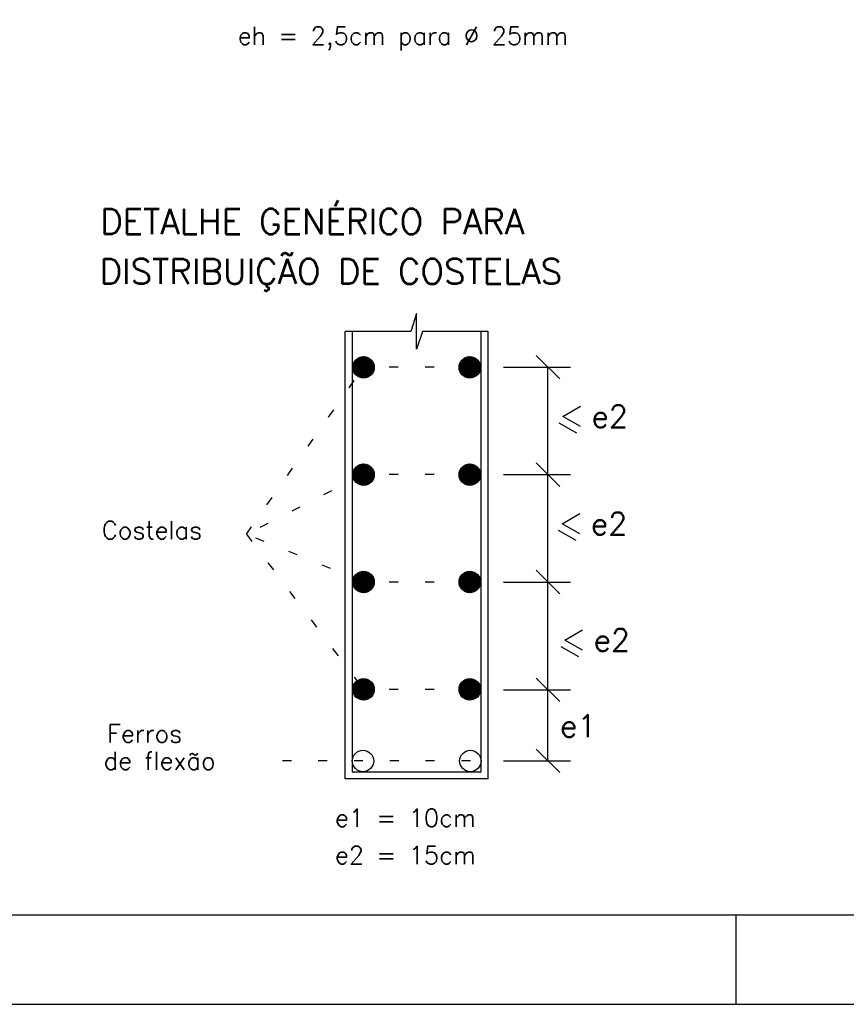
# Model space of a CAD drawing. Extents: x 0 to 116, y 0 to 59.
# Tile 8 of 20: x 89.49 to 98.73, y 0 to 11. Entities that reach past the tile are written whole.
import ezdxf

# ---------------------------------------------------------------- set-up
doc = ezdxf.new("R2010")
doc.units = 0
doc.linetypes.add('ESTILO_TQS_0002', pattern=[0.4, 0.1, -0.3])
for name, color, linetype in [('1', 7, 'CONTINUOUS'), ('12', 12, 'CONTINUOUS'), ('2', 2, 'CONTINUOUS'), ('3', 3, 'CONTINUOUS'), ('4', 4, 'CONTINUOUS')]:
    doc.layers.add(name, color=color, linetype=linetype)
doc.styles.get("Standard").update_dxf_attribs({"font": 'ROMANS.SHX'})

msp = doc.modelspace()

# ---------------------------------------------------------------- linework, layer by layer
at = {"layer": '1', "linetype": 'CONTINUOUS'}
for p, q in [((93.1319, 2.519457), (93.1319, 7.519457)), ((94.7319, 2.519457), (94.7319, 7.519457)), ((94.7319, 2.519457), (93.1319, 2.519457)), ((97.5, 1), (97.5, 0)), ((97.5, 1), (97.5, 0)), ((97.5, 1), (97.5, 0)), ((0, 0), (116, 0))]:
    msp.add_line(p, q, dxfattribs=at)
at = {"layer": '1', "linetype": 'ESTILO_TQS_0002'}
for p, q in [((92.028991, 5.252663), (93.337833, 7.118665)), ((94.525966, 7.118665), (93.337833, 7.118665)), ((93.337833, 5.918665), (92.028991, 5.252663)), ((94.525966, 5.918665), (93.337833, 5.918665)), ((92.028991, 5.252663), (93.337833, 3.518665)), ((93.337833, 4.718665), (92.028991, 5.252663)), ((94.525966, 4.718665), (93.337833, 4.718665)), ((94.525966, 3.518665), (93.337833, 3.518665)), ((94.532064, 2.719293), (92.308269, 2.719293))]:
    msp.add_line(p, q, dxfattribs=at)
at = {"layer": '1', "linetype": 'CONTINUOUS'}
msp.add_lwpolyline([(94.7319, 7.519457), (93.998566, 7.519457), (93.9319, 7.319457), (93.9319, 7.719457), (93.865233, 7.519457), (93.1319, 7.519457)], dxfattribs=at)
at = {"layer": '12', "linetype": 'CONTINUOUS'}
msp.add_lwpolyline([(2.5, 1), (115, 1), (115, 58.400002), (2.5, 58.400002), (2.5, 1)], dxfattribs=at)
at = {"layer": '2', "linetype": 'CONTINUOUS'}
for p, q in [((95.530991, 6.98785), (95.269361, 7.24948)), ((94.901004, 7.118665), (95.650176, 7.118665)), ((95.400176, 2.719293), (95.400176, 7.118665)), ((95.566175, 6.569598), (95.761931, 6.682618)), ((95.721443, 6.381089), (95.525172, 6.494407)), ((95.762446, 6.45628), (95.566175, 6.569598)), ((95.530991, 5.78785), (95.269361, 6.04948)), ((94.901004, 5.918665), (95.650176, 5.918665)), ((95.559026, 5.369906), (95.754783, 5.482926)), ((95.714295, 5.181397), (95.518023, 5.294715)), ((95.755298, 5.256588), (95.559026, 5.369906)), ((95.530991, 4.58785), (95.269361, 4.84948)), ((94.901004, 4.718665), (95.650176, 4.718665)), ((95.589653, 4.069836), (95.785409, 4.182856)), ((95.744921, 3.881328), (95.54865, 3.994645)), ((95.785924, 3.956519), (95.589653, 4.069836)), ((95.530991, 3.382361), (95.269361, 3.64399)), ((94.519659, 3.513175), (94.519659, 3.513175)), ((94.901004, 3.513175), (95.650176, 3.513175)), ((95.530991, 2.588479), (95.269361, 2.850108)), ((94.532064, 2.719293), (94.532064, 2.719293)), ((94.901004, 2.719293), (95.650176, 2.719293))]:
    msp.add_line(p, q, dxfattribs=at)
at = {"layer": '3', "linetype": 'CONTINUOUS'}
for p, q in [((93.218181, 7.123901), (93.332613, 7.238328)), ((93.21825, 7.111546), (93.344765, 7.238055)), ((93.21949, 7.100361), (93.356748, 7.237613)), ((93.219802, 7.137946), (93.3184, 7.23654)), ((93.221592, 7.090037), (93.366282, 7.234721)), ((93.223436, 7.154005), (93.302292, 7.232857)), ((93.224344, 7.080363), (93.376555, 7.232568)), ((93.22777, 7.071363), (93.38534, 7.228927)), ((93.231693, 7.06286), (93.393323, 7.224484)), ((93.233247, 7.176241), (93.280626, 7.223616)), ((93.236595, 7.055336), (93.401186, 7.219921)), ((93.241399, 7.047713), (93.40872, 7.215028)), ((93.247612, 7.0415), (93.415819, 7.209702)), ((93.253825, 7.035287), (93.422032, 7.203489)), ((93.253826, 7.035286), (93.42203, 7.203491)), ((93.260039, 7.029073), (93.428243, 7.197278)), ((93.266252, 7.02286), (93.43357, 7.190178)), ((93.273874, 7.018057), (93.438462, 7.182645)), ((93.281398, 7.013155), (93.443025, 7.174782)), ((93.289901, 7.009231), (93.447468, 7.166798)), ((93.298901, 7.005805), (93.451108, 7.158013)), ((94.412691, 7.158013), (94.564899, 7.005805)), ((94.416332, 7.166798), (94.573899, 7.009231)), ((94.420774, 7.174782), (94.582401, 7.013155)), ((94.425337, 7.182645), (94.589925, 7.018057)), ((94.43023, 7.190178), (94.597548, 7.02286)), ((94.435556, 7.197278), (94.603761, 7.029073)), ((94.441767, 7.203489), (94.609975, 7.035287)), ((94.441769, 7.203491), (94.609974, 7.035286)), ((94.44798, 7.209702), (94.616188, 7.0415)), ((94.45508, 7.215028), (94.622401, 7.047713)), ((94.462613, 7.219921), (94.627204, 7.055336)), ((94.470476, 7.224484), (94.632106, 7.06286)), ((94.47846, 7.228927), (94.63603, 7.071363)), ((94.487245, 7.232568), (94.639456, 7.080363)), ((94.497518, 7.234721), (94.642208, 7.090037)), ((94.507052, 7.237613), (94.64431, 7.100361)), ((94.519035, 7.238055), (94.645549, 7.111546)), ((94.531187, 7.238328), (94.645619, 7.123901)), ((94.5454, 7.23654), (94.643998, 7.137946)), ((94.561507, 7.232857), (94.640364, 7.154005)), ((94.583173, 7.223616), (94.630553, 7.176241)), ((93.308575, 7.003052), (93.453262, 7.14774)), ((93.318899, 7.00095), (93.456153, 7.138205)), ((93.330084, 6.999711), (93.456595, 7.126223)), ((93.342439, 6.999641), (93.456868, 7.114071)), ((93.356484, 7.001261), (93.455079, 7.099858)), ((93.372543, 7.004896), (93.451396, 7.08375)), ((93.394779, 7.014706), (93.442155, 7.062085)), ((94.406932, 7.114071), (94.521361, 6.999641)), ((94.407204, 7.126223), (94.533716, 6.999711)), ((94.407646, 7.138205), (94.544901, 7.00095)), ((94.40872, 7.099858), (94.507315, 7.001261)), ((94.410538, 7.14774), (94.555225, 7.003052)), ((94.412403, 7.08375), (94.491257, 7.004896)), ((94.421645, 7.062085), (94.469021, 7.014706)), ((93.218181, 5.923901), (93.332613, 6.038328)), ((93.21825, 5.911546), (93.344765, 6.038055)), ((93.21949, 5.900361), (93.356748, 6.037613)), ((93.219802, 5.937946), (93.3184, 6.03654)), ((93.221592, 5.890037), (93.366282, 6.034721)), ((93.223436, 5.954005), (93.302292, 6.032857)), ((93.224344, 5.880363), (93.376555, 6.032568)), ((93.22777, 5.871363), (93.38534, 6.028927)), ((93.231693, 5.86286), (93.393323, 6.024484)), ((93.233247, 5.976241), (93.280626, 6.023616)), ((93.236595, 5.855336), (93.401186, 6.019921)), ((93.241399, 5.847713), (93.40872, 6.015028)), ((93.247612, 5.8415), (93.415819, 6.009702)), ((93.253825, 5.835287), (93.422032, 6.003489)), ((93.253826, 5.835286), (93.42203, 6.003491)), ((93.260039, 5.829073), (93.428243, 5.997278)), ((93.266252, 5.82286), (93.43357, 5.990178)), ((93.273874, 5.818057), (93.438462, 5.982645)), ((93.281398, 5.813155), (93.443025, 5.974782)), ((93.289901, 5.809231), (93.447468, 5.966798)), ((93.298901, 5.805805), (93.451108, 5.958013)), ((93.308575, 5.803052), (93.453262, 5.94774)), ((94.410538, 5.94774), (94.555225, 5.803052)), ((94.412691, 5.958013), (94.564899, 5.805805)), ((94.416332, 5.966798), (94.573899, 5.809231)), ((94.420774, 5.974782), (94.582401, 5.813155)), ((94.425337, 5.982645), (94.589925, 5.818057)), ((94.43023, 5.990178), (94.597548, 5.82286)), ((94.435556, 5.997278), (94.603761, 5.829073)), ((94.441767, 6.003489), (94.609975, 5.835287)), ((94.441769, 6.003491), (94.609974, 5.835286)), ((94.44798, 6.009702), (94.616188, 5.8415)), ((94.45508, 6.015028), (94.622401, 5.847713)), ((94.462613, 6.019921), (94.627204, 5.855336)), ((94.470476, 6.024484), (94.632106, 5.86286)), ((94.47846, 6.028927), (94.63603, 5.871363)), ((94.487245, 6.032568), (94.639456, 5.880363)), ((94.497518, 6.034721), (94.642208, 5.890037)), ((94.507052, 6.037613), (94.64431, 5.900361)), ((94.519035, 6.038055), (94.645549, 5.911546)), ((94.531187, 6.038328), (94.645619, 5.923901)), ((94.5454, 6.03654), (94.643998, 5.937946)), ((94.561507, 6.032857), (94.640364, 5.954005)), ((94.583173, 6.023616), (94.630553, 5.976241)), ((93.318899, 5.80095), (93.456153, 5.938205)), ((93.330084, 5.799711), (93.456595, 5.926223)), ((93.342439, 5.799641), (93.456868, 5.914071)), ((93.356484, 5.801261), (93.455079, 5.899858)), ((93.372543, 5.804896), (93.451396, 5.88375)), ((93.394779, 5.814706), (93.442155, 5.862085)), ((94.406932, 5.914071), (94.521361, 5.799641)), ((94.407204, 5.926223), (94.533716, 5.799711)), ((94.407646, 5.938205), (94.544901, 5.80095)), ((94.40872, 5.899858), (94.507315, 5.801261)), ((94.412403, 5.88375), (94.491257, 5.804896)), ((94.421645, 5.862085), (94.469021, 5.814706)), ((93.218181, 4.723901), (93.332613, 4.838328)), ((93.21825, 4.711546), (93.344765, 4.838055)), ((93.21949, 4.700361), (93.356748, 4.837613)), ((93.219802, 4.737946), (93.3184, 4.83654)), ((93.221592, 4.690037), (93.366282, 4.834721)), ((93.223436, 4.754005), (93.302292, 4.832857)), ((93.224344, 4.680363), (93.376555, 4.832568)), ((93.22777, 4.671363), (93.38534, 4.828927)), ((93.231693, 4.66286), (93.393323, 4.824484)), ((93.233247, 4.776241), (93.280626, 4.823616)), ((93.236595, 4.655336), (93.401186, 4.819921)), ((93.241399, 4.647713), (93.40872, 4.815028)), ((93.247612, 4.6415), (93.415819, 4.809702)), ((93.253825, 4.635287), (93.422032, 4.803489)), ((93.253826, 4.635286), (93.42203, 4.803491)), ((93.260039, 4.629073), (93.428243, 4.797278)), ((93.266252, 4.62286), (93.43357, 4.790178)), ((93.273874, 4.618057), (93.438462, 4.782645)), ((93.281398, 4.613155), (93.443025, 4.774782)), ((93.289901, 4.609231), (93.447468, 4.766798)), ((93.298901, 4.605805), (93.451108, 4.758013)), ((93.308575, 4.603052), (93.453262, 4.74774)), ((93.318899, 4.60095), (93.456153, 4.738205)), ((94.407646, 4.738205), (94.544901, 4.60095)), ((94.410538, 4.74774), (94.555225, 4.603052)), ((94.412691, 4.758013), (94.564899, 4.605805)), ((94.416332, 4.766798), (94.573899, 4.609231)), ((94.420774, 4.774782), (94.582401, 4.613155)), ((94.425337, 4.782645), (94.589925, 4.618057)), ((94.43023, 4.790178), (94.597548, 4.62286)), ((94.435556, 4.797278), (94.603761, 4.629073)), ((94.441767, 4.803489), (94.609975, 4.635287)), ((94.441769, 4.803491), (94.609974, 4.635286)), ((94.44798, 4.809702), (94.616188, 4.6415)), ((94.45508, 4.815028), (94.622401, 4.647713)), ((94.462613, 4.819921), (94.627204, 4.655336)), ((94.470476, 4.824484), (94.632106, 4.66286)), ((94.47846, 4.828927), (94.63603, 4.671363)), ((94.487245, 4.832568), (94.639456, 4.680363)), ((94.497518, 4.834721), (94.642208, 4.690037)), ((94.507052, 4.837613), (94.64431, 4.700361)), ((94.519035, 4.838055), (94.645549, 4.711546)), ((94.531187, 4.838328), (94.645619, 4.723901)), ((94.5454, 4.83654), (94.643998, 4.737946)), ((94.561507, 4.832857), (94.640364, 4.754005)), ((94.583173, 4.823616), (94.630553, 4.776241)), ((93.330084, 4.599711), (93.456595, 4.726223)), ((93.342439, 4.599641), (93.456868, 4.714071)), ((93.356484, 4.601261), (93.455079, 4.699858)), ((93.372543, 4.604896), (93.451396, 4.68375)), ((93.394779, 4.614706), (93.442155, 4.662085)), ((94.406932, 4.714071), (94.521361, 4.599641)), ((94.407204, 4.726223), (94.533716, 4.599711)), ((94.40872, 4.699858), (94.507315, 4.601261)), ((94.412403, 4.68375), (94.491257, 4.604896)), ((94.421645, 4.662085), (94.469021, 4.614706)), ((93.218181, 3.523901), (93.332613, 3.638328)), ((93.21825, 3.511546), (93.344765, 3.638055)), ((93.21949, 3.500361), (93.356748, 3.637613)), ((93.219802, 3.537946), (93.3184, 3.63654)), ((93.221592, 3.490037), (93.366282, 3.634721)), ((93.223436, 3.554005), (93.302292, 3.632857)), ((93.224344, 3.480363), (93.376555, 3.632568)), ((94.487245, 3.632568), (94.639456, 3.480363)), ((94.497518, 3.634721), (94.642208, 3.490037)), ((94.507052, 3.637613), (94.64431, 3.500361)), ((94.519035, 3.638055), (94.645549, 3.511546)), ((94.531187, 3.638328), (94.645619, 3.523901)), ((94.5454, 3.63654), (94.643998, 3.537946)), ((94.561507, 3.632857), (94.640364, 3.554005)), ((93.22777, 3.471363), (93.38534, 3.628927)), ((93.231693, 3.46286), (93.393323, 3.624484)), ((93.233247, 3.576241), (93.280626, 3.623616)), ((93.236595, 3.455336), (93.401186, 3.619921)), ((93.241399, 3.447713), (93.40872, 3.615028)), ((93.247612, 3.4415), (93.415819, 3.609702)), ((93.253825, 3.435287), (93.422032, 3.603489)), ((93.253826, 3.435286), (93.42203, 3.603491)), ((93.260039, 3.429073), (93.428243, 3.597278)), ((93.266252, 3.42286), (93.43357, 3.590178)), ((93.273874, 3.418057), (93.438462, 3.582645)), ((93.281398, 3.413155), (93.443025, 3.574782)), ((93.289901, 3.409231), (93.447468, 3.566798)), ((93.298901, 3.405805), (93.451108, 3.558013)), ((93.308575, 3.403052), (93.453262, 3.54774)), ((93.318899, 3.40095), (93.456153, 3.538205)), ((93.330084, 3.399711), (93.456595, 3.526223)), ((94.407204, 3.526223), (94.533716, 3.399711)), ((94.407646, 3.538205), (94.544901, 3.40095)), ((94.410538, 3.54774), (94.555225, 3.403052)), ((94.412691, 3.558013), (94.564899, 3.405805)), ((94.416332, 3.566798), (94.573899, 3.409231)), ((94.420774, 3.574782), (94.582401, 3.413155)), ((94.425337, 3.582645), (94.589925, 3.418057)), ((94.43023, 3.590178), (94.597548, 3.42286)), ((94.435556, 3.597278), (94.603761, 3.429073)), ((94.441767, 3.603489), (94.609975, 3.435287)), ((94.441769, 3.603491), (94.609974, 3.435286)), ((94.44798, 3.609702), (94.616188, 3.4415)), ((94.45508, 3.615028), (94.622401, 3.447713)), ((94.462613, 3.619921), (94.627204, 3.455336)), ((94.470476, 3.624484), (94.632106, 3.46286)), ((94.47846, 3.628927), (94.63603, 3.471363)), ((94.583173, 3.623616), (94.630553, 3.576241)), ((93.342439, 3.399641), (93.456868, 3.514071)), ((93.356484, 3.401261), (93.455079, 3.499858)), ((93.372543, 3.404896), (93.451396, 3.48375)), ((93.394779, 3.414706), (93.442155, 3.462085)), ((94.406932, 3.514071), (94.521361, 3.399641)), ((94.40872, 3.499858), (94.507315, 3.401261)), ((94.412403, 3.48375), (94.491257, 3.404896)), ((94.421645, 3.462085), (94.469021, 3.414706))]:
    msp.add_line(p, q, dxfattribs=at)
for centre in [(93.337833, 7.118665), (94.525966, 7.118665), (93.337833, 5.918665), (94.525966, 5.918665), (93.337833, 4.718665), (94.525966, 4.718665), (93.337833, 3.518665), (94.525966, 3.518665), (93.331736, 2.719293), (94.532064, 2.719293)]:
    msp.add_circle(centre, 0.119836, dxfattribs=at)
at = {"layer": '4', "linetype": 'CONTINUOUS'}
for p, q in [((93.2119, 7.519457), (93.2119, 2.599457)), ((94.6519, 2.599457), (94.6519, 7.519457)), ((93.2119, 2.599457), (94.6519, 2.599457))]:
    msp.add_line(p, q, dxfattribs=at)

# ---------------------------------------------------------------- texts
at = {"layer": '2', "linetype": 'CONTINUOUS'}
for s, height, p in [('eh = 2,5cm para %%c 25mm', 0.2, (91.931991, 10.723317)), ('e2', 0.25, (95.887166, 6.444424)), ('Costelas', 0.2, (90.411351, 5.198598)), ('e2', 0.25, (95.880018, 5.244731)), ('e2', 0.25, (95.910644, 3.944662)), ('e1', 0.25, (95.534356, 2.985118)), ('Ferros', 0.2, (90.472135, 2.925325)), ('de flexão', 0.2, (90.433174, 2.621433)), ('e1 = 10cm', 0.2, (93.018874, 1.983082)), ('e2 = 15cm', 0.2, (93.018874, 1.56699))]:
    msp.add_text(s, height=height, dxfattribs=at).set_placement(p)
at = {"layer": '4', "linetype": 'CONTINUOUS'}
for s, p in [('DETALHE GENÉRICO PARA', (90.393943, 8.60744)), ('DISTRIBUIÇÃO DE COSTELAS', (90.385788, 8.049935))]:
    msp.add_text(s, height=0.28, dxfattribs=at).set_placement(p)

doc.saveas('drawing.dxf')
